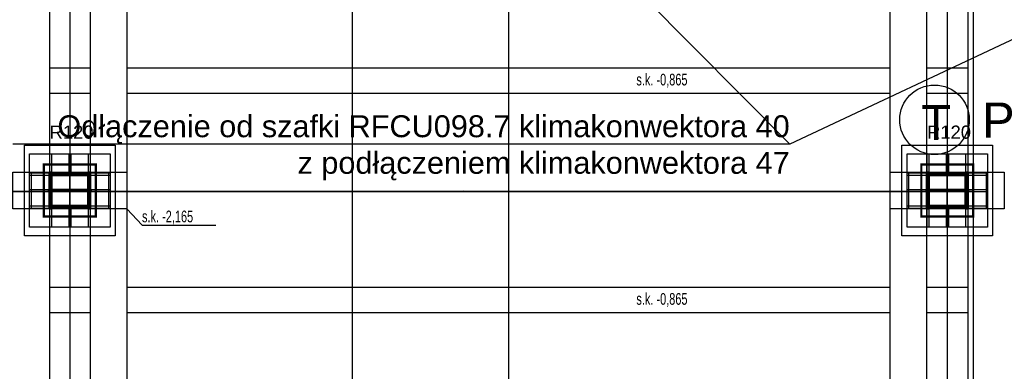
# Model space of a CAD drawing. Header units: centimetres. Extents: x -149939 to 48626, y -46000 to 152985.
# Tile 148 of 256: x -35226 to -21760, y 50527 to 55336. Entities that reach past the tile are written whole.
import ezdxf
from ezdxf import colors
from ezdxf.entities.mleader import LeaderData, LeaderLine
from ezdxf.math import Vec2, Vec3

# ---------------------------------------------------------------- set-up
doc = ezdxf.new("R2010")
doc.units = ezdxf.units.CM
doc.header["$LTSCALE"] = 50
doc.header["$PDMODE"] = 35
doc.header["$PDSIZE"] = 0.1
for name, pattern in [('Kondygnacja  -0_5$0$HIDDEN', [9.525, 6.35, -3.175]), ('Kondygnacja  -0_5$0$HIDDEN2', [4.7625, 3.175, -1.5875]), ('Osie rzutów$0$DASHDOT2', [12.7, 6.35, -3.175, 0, -3.175])]:
    doc.linetypes.add(name, pattern=pattern)
doc.layers.get('0').update_dxf_attribs({"color": 8})
doc.layers.get('DEFPOINTS').update_dxf_attribs({"color": 8})
for name, color, linetype in [('IS_zmiany 2024', 1, 'Continuous'), ('Kondygnacja  -0_5$0$ARCH_GK', 8, 'Continuous'), ('Kondygnacja  -0_5$0$ARCH_INFO_ODPORNOŚĆ OGNIOWA', 8, 'Continuous'), ('Kondygnacja  -0_5$0$ARCH_KONSTR_POWYŻEJ RZUTU', 8, 'Kondygnacja  -0_5$0$HIDDEN'), ('Kondygnacja  -0_5$0$ARCH_KONSTR_POWYŻEJ RZUTU_IST', 8, 'Kondygnacja  -0_5$0$HIDDEN2'), ('Kondygnacja  -0_5$0$ARCH_KONSTRUKCJA_NIEWIDOCZNA', 8, 'Continuous'), ('Kondygnacja  -0_5$0$ARCH_OKŁADZINA', 8, 'Continuous'), ('Kondygnacja  -0_5$0$ARCH_SŁUPY', 8, 'Continuous'), ('Osie rzutów$0$ARCH_INFO_OSIE_IST', 8, 'Osie rzutów$0$DASHDOT2'), ('Osie rzutów$0$ARCH_INFO_OSIE_OPISY_IST', 8, 'Continuous')]:
    doc.layers.add(name, color=color, linetype=linetype)
doc.layers.add('Kondygnacja  -0_5$0$ARCH_INFO_WYMIARY', color=8, linetype='Continuous', lineweight=9)
doc.layers.add('RFCU', color=6, linetype='Continuous', lineweight=30)
doc.styles.add('Arial', font='ARIAL.TTF')
doc.styles.add('Kondygnacja  -0_5$0$Arial', font='ARIAL.TTF')
doc.styles.add('Kondygnacja  -0_5$0$BIKTS', font='bikromsw.shx', dxfattribs={"width": 0.8})
doc.styles.add('Kondygnacja  -0_5$0$Romans', font='Romans.shx', dxfattribs={"width": 0.7})
doc.dimstyles.new('Kondygnacja  -0_5$0$Wymiary 1-100', dxfattribs={"dimtxt": 12, "dimasz": 10, "dimexe": 5, "dimexo": 0, "dimgap": 4, "dimtad": 1, "dimrnd": 0.5, "dimzin": 12, "dimdsep": 46, "dimtxsty": 'Kondygnacja  -0_5$0$Romans', "dimblk": 'Kondygnacja  -0_5$0$_Oblique', "dimcen": 10, "dimdle": 10, "dimclrt": 55, "dimazin": 0, "dimtfac": 1, "dimtmove": 1, "dimatfit": 3, "dimfxl": 8, "dimfxlon": 1, "dimtolj": 1, "dimtzin": 0, "dimarcsym": 0})
pattern_1 = [(45, (-1133.3117, -3177.9858), (-0.6735192, 0.6735192), [])]

# ---------------------------------------------------------------- blocks, each defined once
blk = doc.blocks.new('Osie rzutów')
at = {"layer": 'Osie rzutów$0$ARCH_INFO_OSIE_IST', "ltscale": 10}
for p, q in [((8660, 12510), (8660, 4623.26)), ((9260, 12510), (9260, 4623.26)), ((9860, 12510), (9860, 4623.26)), ((8660, 9770), (8660, 9830)), ((9860, 9770), (9860, 9830)), ((4436.04, 9800), (15156.54, 9800)), ((8690, 9800), (8630, 9800)), ((9890, 9800), (9830, 9800))]:
    blk.add_line(p, q, dxfattribs=at)
blk = doc.blocks.new('Kondygnacja  -0_5$0$_Oblique')
at = {"color": 0, "linetype": 'ByBlock', "lineweight": -2}
blk.add_line((-0.5, -0.5), (0.5, 0.5), dxfattribs=at)
blk = doc.blocks.new('*D147')
at = {"layer": 'DEFPOINTS', "color": 0}
for p in [(5845, 52950), (6166, 52950), (-62690, 50660)]:
    blk.add_point(p, dxfattribs=at)
at = {"layer": 'Kondygnacja  -0_5$0$ARCH_INFO_WYMIARY', "color": 0, "lineweight": -2}
for p, q in [((6158, 52950), (6171, 52950)), ((6166, 50650), (6166, 52960)), ((6158, 50660), (6171, 50660))]:
    blk.add_line(p, q, dxfattribs=at)
at = {"layer": 'Kondygnacja  -0_5$0$ARCH_INFO_WYMIARY', "color": 0, "linetype": 'ByBlock', "lineweight": -2, "xscale": 10, "yscale": 10, "zscale": 10}
for p, rotation in [((6166, 52950), 90), ((6166, 50660), 270)]:
    blk.add_blockref('Kondygnacja  -0_5$0$_Oblique', p, dxfattribs=dict(at, rotation=rotation))
at = {"layer": 'Kondygnacja  -0_5$0$ARCH_INFO_WYMIARY', "color": 55, "insert": (6156, 51805), "char_height": 12, "attachment_point": 5, "rotation": 90, "style": 'Kondygnacja  -0_5$0$Romans'}
blk.add_mtext('\\A1;2290', dxfattribs=at)
blk = doc.blocks.new('*D152')
at = {"layer": 'DEFPOINTS', "color": 0}
for p in [(-29490, 82605), (-29490, 13059), (-30690, 12765)]:
    blk.add_point(p, dxfattribs=at)
at = {"layer": 'Kondygnacja  -0_5$0$ARCH_INFO_WYMIARY', "color": 0, "lineweight": -2}
for p, q in [((-30690, 13051), (-30690, 13064)), ((-29490, 13067), (-29490, 13054)), ((-30700, 13059), (-29480, 13059))]:
    blk.add_line(p, q, dxfattribs=at)
at = {"layer": 'Kondygnacja  -0_5$0$ARCH_INFO_WYMIARY', "color": 0, "linetype": 'ByBlock', "lineweight": -2, "xscale": 10, "yscale": 10, "zscale": 10, "rotation": 180}
blk.add_blockref('Kondygnacja  -0_5$0$_Oblique', (-30690, 13059), dxfattribs=at)
at = {"layer": 'Kondygnacja  -0_5$0$ARCH_INFO_WYMIARY', "color": 0, "linetype": 'ByBlock', "lineweight": -2, "xscale": 10, "yscale": 10, "zscale": 10}
blk.add_blockref('Kondygnacja  -0_5$0$_Oblique', (-29490, 13059), dxfattribs=at)
at = {"layer": 'Kondygnacja  -0_5$0$ARCH_INFO_WYMIARY', "color": 55, "insert": (-30090, 13069), "char_height": 12, "attachment_point": 5, "style": 'Kondygnacja  -0_5$0$Romans'}
blk.add_mtext('\\A1;1200', dxfattribs=at)
blk = doc.blocks.new('Kondygnacja  -0_5$0$słup_kwadrat')
at = {"layer": 'Kondygnacja  -0_5$0$ARCH_SŁUPY', "lineweight": 40}
h = blk.add_hatch(dxfattribs=at)
h.set_pattern_fill('ANSI31', color=256, scale=0.3, style=0)
h.set_pattern_definition(pattern_1)
h.paths.add_polyline_path([(36, 34), (39, 34), (39, 84), (36, 84)])
h = blk.add_hatch(dxfattribs=at)
h.set_pattern_fill('ANSI31', color=256, scale=0.3, style=0)
h.set_pattern_definition(pattern_1)
h.paths.add_polyline_path([(89, 80), (89, 83), (39, 83), (39, 80)])
h = blk.add_hatch(dxfattribs=at)
h.set_pattern_fill('ANSI31', color=256, scale=0.3, style=0)
h.set_pattern_definition(pattern_1)
h.paths.add_polyline_path([(89, 34), (92, 34), (92, 84), (89, 84)])
h = blk.add_hatch(dxfattribs=at)
h.set_pattern_fill('ANSI31', color=256, scale=0.3, style=0)
h.set_pattern_definition(pattern_1)
h.paths.add_polyline_path([(89, 57.5), (89, 60.5), (39, 60.5), (39, 57.5)])
h = blk.add_hatch(dxfattribs=at)
h.set_pattern_fill('ANSI31', color=256, scale=0.3, style=0)
h.set_pattern_definition(pattern_1)
h.paths.add_polyline_path([(89, 35), (89, 38), (39, 38), (39, 35)])
at = {"layer": 'Kondygnacja  -0_5$0$ARCH_KONSTRUKCJA_NIEWIDOCZNA'}
blk.add_lwpolyline([(119, 109), (119, 9), (9, 9), (9, 109)], close=True, dxfattribs=at)
for points in [[(36, 109), (36, 84)], [(39, 109), (39, 84)], [(62.5, 109), (62.5, 83)], [(65.5, 109), (65.5, 83)], [(89, 109), (89, 84)], [(92, 109), (92, 84)], [(9, 83), (36, 83)], [(92, 83), (119, 83)], [(9, 80), (36, 80)], [(92, 80), (119, 80)], [(9, 60.5), (36, 60.5)], [(9, 57.5), (36, 57.5)], [(92, 60.5), (119, 60.5)], [(92, 57.5), (119, 57.5)], [(9, 38), (36, 38)], [(9, 35), (36, 35)], [(36, 34), (36, 9)], [(39, 34), (39, 9)], [(62.5, 35), (62.5, 9)], [(65.5, 35), (65.5, 9)], [(89, 34), (89, 9)], [(92, 38), (119, 38)], [(92, 35), (119, 35)], [(92, 34), (92, 9)]]:
    blk.add_lwpolyline(points, dxfattribs=at)
at = {"layer": 'Kondygnacja  -0_5$0$ARCH_OKŁADZINA'}
blk.add_lwpolyline([(2, 121), (126, 121), (126, -3), (2, -3)], close=True, dxfattribs=at)
at = {"layer": 'Kondygnacja  -0_5$0$ARCH_SŁUPY', "lineweight": 40}
for p, q in [((39, 60.5), (89, 60.5)), ((89, 57.5), (39, 57.5))]:
    blk.add_line(p, q, dxfattribs=at)
at = {"layer": 'Kondygnacja  -0_5$0$ARCH_SŁUPY', "lineweight": 50, "const_width": 3}
blk.add_lwpolyline([(28.5, 94.5), (99.5, 94.5), (99.5, 23.5), (28.5, 23.5)], close=True, dxfattribs=at)
at = {"layer": 'Kondygnacja  -0_5$0$ARCH_SŁUPY', "lineweight": 40}
for points in [[(36, 84), (39, 84), (39, 34), (36, 34)], [(89, 84), (92, 84), (92, 34), (89, 34)]]:
    blk.add_lwpolyline(points, close=True, dxfattribs=at)
for points in [[(89, 83), (39, 83)], [(39, 80), (89, 80)], [(89, 38), (39, 38)], [(39, 35), (89, 35)]]:
    blk.add_lwpolyline(points, dxfattribs=at)
blk = doc.blocks.new('Kondygnacja  -0_5$0$konstrukcja istniejąca -0.5')
at = {"layer": 'Kondygnacja  -0_5$0$ARCH_KONSTR_POWYŻEJ RZUTU_IST', "ltscale": 10}
for p, q in [((8632, 10975), (8632, 9825)), ((8632, 9775), (8632, 8625))]:
    blk.add_line(p, q, dxfattribs=at)
for points in [[(8688, 10975), (8688, 9825)], [(8738, 10975), (8738, 9825)], [(9782, 9825), (9782, 10975)], [(9832, 9825), (9832, 10975)], [(9888, 10975), (9888, 9825)], [(8632, 9967.9), (8688, 9967.9)], [(8738, 9967.9), (9782, 9967.9)], [(9832, 9967.9), (9888, 9967.9)], [(8688, 9932.9), (8632, 9932.9)], [(9782, 9932.9), (8738, 9932.9)], [(9888, 9932.9), (9832, 9932.9)], [(8738, 9775), (8582, 9775), (8582, 9825), (8738, 9825), (8738, 9775)], [(9938, 9775), (9782, 9775), (9782, 9825), (9938, 9825), (9938, 9775)], [(8688, 9775), (8688, 8625)], [(8738, 9775), (8738, 8625)], [(9782, 8625), (9782, 9775)], [(9832, 8625), (9832, 9775)], [(9888, 9775), (9888, 8625)]]:
    blk.add_lwpolyline(points, dxfattribs=at)
at = {"layer": 'Kondygnacja  -0_5$0$ARCH_KONSTR_POWYŻEJ RZUTU_IST', "ltscale": 10, "elevation": 0}
for points in [[(8607, 9825), (8607, 9775)], [(8713, 9825), (8713, 9775)], [(9807, 9825), (9807, 9775)], [(9913, 9825), (9913, 9775)], [(8632, 9667.9), (8688, 9667.9)], [(8738, 9667.9), (9782, 9667.9)], [(9832, 9667.9), (9888, 9667.9)], [(8688, 9632.9), (8632, 9632.9)], [(9782, 9632.9), (8738, 9632.9)], [(9888, 9632.9), (9832, 9632.9)]]:
    blk.add_lwpolyline(points, dxfattribs=at)
at = {"layer": 'Kondygnacja  -0_5$0$ARCH_KONSTR_POWYŻEJ RZUTU_IST'}
blk.add_lwpolyline([(8738, 9775), (8758.7, 9752.5), (8859.8, 9752.5)], dxfattribs=at)
at = {"layer": 'Kondygnacja  -0_5$0$ARCH_KONSTR_POWYŻEJ RZUTU_IST', "style": 'Kondygnacja  -0_5$0$BIKTS', "width": 0.7}
for s, p in [('s.k. -0,865', (9434.8, 9943.7)), ('s.k. -2,165', (8758.7, 9756.5)), ('s.k. -0,865', (9434.8, 9643.7))]:
    blk.add_text(s, height=16, dxfattribs=at).set_placement(p)
blk = doc.blocks.new('*D179')
at = {"layer": 'DEFPOINTS', "color": 0}
for p in [(-24020, 81900), (-25166, 12688), (-24020, 12493)]:
    blk.add_point(p, dxfattribs=at)
at = {"layer": 'Kondygnacja  -0_5$0$ARCH_INFO_WYMIARY', "color": 0, "lineweight": -2}
for p, q in [((-25176, 12493), (-24010, 12493)), ((-25166, 12501), (-25166, 12488)), ((-24020, 12501), (-24020, 12488))]:
    blk.add_line(p, q, dxfattribs=at)
at = {"layer": 'Kondygnacja  -0_5$0$ARCH_INFO_WYMIARY', "color": 0, "linetype": 'ByBlock', "lineweight": -2, "xscale": 10, "yscale": 10, "zscale": 10, "rotation": 180}
blk.add_blockref('Kondygnacja  -0_5$0$_Oblique', (-25166, 12493), dxfattribs=at)
at = {"layer": 'Kondygnacja  -0_5$0$ARCH_INFO_WYMIARY', "color": 0, "linetype": 'ByBlock', "lineweight": -2, "xscale": 10, "yscale": 10, "zscale": 10}
blk.add_blockref('Kondygnacja  -0_5$0$_Oblique', (-24020, 12493), dxfattribs=at)
at = {"layer": 'Kondygnacja  -0_5$0$ARCH_INFO_WYMIARY', "color": 55, "insert": (-24593, 12503), "char_height": 12, "attachment_point": 5, "style": 'Kondygnacja  -0_5$0$Romans'}
blk.add_mtext('\\A1;1145.5', dxfattribs=at)
blk = doc.blocks.new('*D196')
at = {"layer": 'DEFPOINTS', "color": 0}
for p in [(-30050, 80238), (-30300, 80097), (-30300, 12524)]:
    blk.add_point(p, dxfattribs=at)
at = {"layer": 'Kondygnacja  -0_5$0$ARCH_INFO_WYMIARY', "color": 0, "lineweight": -2}
for p, q in [((-30040, 80097), (-30310, 80097)), ((-30300, 80089), (-30300, 80102)), ((-30050, 80105), (-30050, 80092))]:
    blk.add_line(p, q, dxfattribs=at)
at = {"layer": 'Kondygnacja  -0_5$0$ARCH_INFO_WYMIARY', "color": 0, "linetype": 'ByBlock', "lineweight": -2, "xscale": 10, "yscale": 10, "zscale": 10, "rotation": 180}
blk.add_blockref('Kondygnacja  -0_5$0$_Oblique', (-30300, 80097), dxfattribs=at)
at = {"layer": 'Kondygnacja  -0_5$0$ARCH_INFO_WYMIARY', "color": 0, "linetype": 'ByBlock', "lineweight": -2, "xscale": 10, "yscale": 10, "zscale": 10}
blk.add_blockref('Kondygnacja  -0_5$0$_Oblique', (-30050, 80097), dxfattribs=at)
at = {"layer": 'Kondygnacja  -0_5$0$ARCH_INFO_WYMIARY', "color": 55, "insert": (-30175, 80107), "char_height": 12, "attachment_point": 5, "style": 'Kondygnacja  -0_5$0$Romans'}
blk.add_mtext('\\A1;250', dxfattribs=at)
blk = doc.blocks.new('*D212')
at = {"layer": 'DEFPOINTS', "color": 0}
for p in [(-30586, 81900), (-30681, 12490), (9064, 12490)]:
    blk.add_point(p, dxfattribs=at)
at = {"layer": 'Kondygnacja  -0_5$0$ARCH_INFO_WYMIARY', "color": 0, "lineweight": -2}
for p, q in [((-30673, 81900), (-30686, 81900)), ((-30681, 81910), (-30681, 12480)), ((-30673, 12490), (-30686, 12490))]:
    blk.add_line(p, q, dxfattribs=at)
at = {"layer": 'Kondygnacja  -0_5$0$ARCH_INFO_WYMIARY', "color": 0, "linetype": 'ByBlock', "lineweight": -2, "xscale": 10, "yscale": 10, "zscale": 10}
for p, rotation in [((-30681, 81900), 90), ((-30681, 12490), 270)]:
    blk.add_blockref('Kondygnacja  -0_5$0$_Oblique', p, dxfattribs=dict(at, rotation=rotation))
at = {"layer": 'Kondygnacja  -0_5$0$ARCH_INFO_WYMIARY', "color": 55, "insert": (-30691, 47195), "char_height": 12, "attachment_point": 5, "rotation": 90, "style": 'Kondygnacja  -0_5$0$Romans'}
blk.add_mtext('\\A1;69410.5', dxfattribs=at)
blk = doc.blocks.new('*D217')
at = {"layer": 'DEFPOINTS', "color": 0}
for p in [(-29300, 78695), (-29180, 78396), (-29180, 12369)]:
    blk.add_point(p, dxfattribs=at)
at = {"layer": 'Kondygnacja  -0_5$0$ARCH_INFO_WYMIARY', "color": 0, "lineweight": -2}
for p, q in [((-29310, 78396), (-29170, 78396)), ((-29300, 78404), (-29300, 78391)), ((-29180, 78388), (-29180, 78401))]:
    blk.add_line(p, q, dxfattribs=at)
at = {"layer": 'Kondygnacja  -0_5$0$ARCH_INFO_WYMIARY', "color": 0, "linetype": 'ByBlock', "lineweight": -2, "xscale": 10, "yscale": 10, "zscale": 10, "rotation": 180}
blk.add_blockref('Kondygnacja  -0_5$0$_Oblique', (-29300, 78396), dxfattribs=at)
at = {"layer": 'Kondygnacja  -0_5$0$ARCH_INFO_WYMIARY', "color": 0, "linetype": 'ByBlock', "lineweight": -2, "xscale": 10, "yscale": 10, "zscale": 10}
blk.add_blockref('Kondygnacja  -0_5$0$_Oblique', (-29180, 78396), dxfattribs=at)
at = {"layer": 'Kondygnacja  -0_5$0$ARCH_INFO_WYMIARY', "color": 55, "insert": (-29240, 78406), "char_height": 12, "attachment_point": 5, "style": 'Kondygnacja  -0_5$0$Romans'}
blk.add_mtext('\\A1;120', dxfattribs=at)
blk = doc.blocks.new('*D218')
at = {"layer": 'DEFPOINTS', "color": 0}
for p in [(-29180, 78695), (-24020, 12370), (-24020, 12070)]:
    blk.add_point(p, dxfattribs=at)
at = {"layer": 'Kondygnacja  -0_5$0$ARCH_INFO_WYMIARY', "color": 0, "lineweight": -2}
for p, q in [((-29190, 12070), (-24010, 12070)), ((-29180, 12078), (-29180, 12065)), ((-24020, 12078), (-24020, 12065))]:
    blk.add_line(p, q, dxfattribs=at)
at = {"layer": 'Kondygnacja  -0_5$0$ARCH_INFO_WYMIARY', "color": 0, "linetype": 'ByBlock', "lineweight": -2, "xscale": 10, "yscale": 10, "zscale": 10, "rotation": 180}
blk.add_blockref('Kondygnacja  -0_5$0$_Oblique', (-29180, 12070), dxfattribs=at)
at = {"layer": 'Kondygnacja  -0_5$0$ARCH_INFO_WYMIARY', "color": 0, "linetype": 'ByBlock', "lineweight": -2, "xscale": 10, "yscale": 10, "zscale": 10}
blk.add_blockref('Kondygnacja  -0_5$0$_Oblique', (-24020, 12070), dxfattribs=at)
at = {"layer": 'Kondygnacja  -0_5$0$ARCH_INFO_WYMIARY', "color": 55, "insert": (-26600, 12080), "char_height": 12, "attachment_point": 5, "style": 'Kondygnacja  -0_5$0$Romans'}
blk.add_mtext('\\A1;5160', dxfattribs=at)

msp = doc.modelspace()

# ---------------------------------------------------------------- linework, layer by layer
at = {"layer": 'IS_zmiany 2024', "color": 30, "lineweight": 30}
for points in [[(-47160, 65000), (-22185, 65000), (-22185, 52985), (-47160, 52985)], [(-47160, 52985), (-22185, 52985), (-22185, 40645), (-47160, 40645)]]:
    msp.add_lwpolyline(points, close=True, dxfattribs=at)
at = {"layer": 'Kondygnacja  -0_5$0$ARCH_GK', "linetype": 'Continuous'}
for p, q in [((-34895, 52950), (-34895, 53050)), ((-34185, 53050), (-34185, 52950)), ((-22895, 52950), (-22895, 53050))]:
    msp.add_line(p, q, dxfattribs=at)
at = {"layer": 'RFCU'}
msp.add_circle((-22714.71, 53967.543), 475.33, dxfattribs=at)

# ---------------------------------------------------------------- block references
at = {"layer": 'Kondygnacja  -0_5$0$ARCH_KONSTR_POWYŻEJ RZUTU', "xscale": 10, "yscale": 10, "zscale": 10}
msp.add_blockref('Kondygnacja  -0_5$0$konstrukcja istniejąca -0.5', (-121140, -45000), dxfattribs=at)
at = {"layer": 'Kondygnacja  -0_5$0$ARCH_SŁUPY', "xscale": 10, "yscale": 10, "zscale": 10}
for p in [(-35180, 52410), (-23180, 52410)]:
    msp.add_blockref('Kondygnacja  -0_5$0$słup_kwadrat', p, dxfattribs=at)
at = {"layer": 'Osie rzutów$0$ARCH_INFO_OSIE_OPISY_IST', "color": 30, "xscale": 10, "yscale": 10, "zscale": 10}
msp.add_blockref('Osie rzutów', (-121140, -45000), dxfattribs=at)

# ---------------------------------------------------------------- texts
at = {"layer": 'Kondygnacja  -0_5$0$ARCH_INFO_ODPORNOŚĆ OGNIOWA', "char_height": 180, "width": 533.32525, "attachment_point": 5, "style": 'Kondygnacja  -0_5$0$Arial'}
for insert in [(-34516.217, 53946.874), (-22516.217, 53946.874)]:
    msp.add_mtext('\\PR120', dxfattribs=dict(at, insert=insert))
at = {"layer": 'RFCU', "char_height": 480, "width": 10742.22846, "attachment_point": 1, "style": 'Arial'}
for s, insert in [('T', (-22896.216, 54170.097)), ('PCT098.7', (-22065.833, 54203.237))]:
    msp.add_mtext(s, dxfattribs=dict(at, insert=insert))

# ---------------------------------------------------------------- dimensions: what is measured, and where the dimension line sits
at = {"layer": 'Kondygnacja  -0_5$0$ARCH_INFO_WYMIARY'}
for base, p1, p2, picture, middle in [((-29490, 13059.178), (-30690, 12765), (-29490, 82605), '*D152', (-30090, 13069.178)), ((-24020, 12492.917), (-25165.562, 12687.772), (-24020, 81900), '*D179', (-24592.781, 12502.917)), ((-30300, 80097.163), (-30050, 80238.222), (-30300, 12523.822), '*D196', (-30175, 80107.163)), ((-29180, 78395.805), (-29300, 78695), (-29180, 12369.5), '*D217', (-29240, 78405.805)), ((-24020, 12070.305), (-29180, 78695), (-24020, 12369.5), '*D218', (-26600, 12080.305))]:
    dim = msp.add_linear_dim(base=base, p1=p1, p2=p2, dimstyle='Kondygnacja  -0_5$0$Wymiary 1-100', dxfattribs=at)
    dim.commit()
    dim.dimension.update_dxf_attribs({"geometry": picture, "text_midpoint": middle})
for base, p1, p2, picture, middle in [((-30681.114, 12489.5), (-30586.301, 81900), (9064, 12489.5), '*D212', (-30691.114, 47194.75)), ((6165.858, 52950), (-62690, 50660), (5845, 52950), '*D147', (6155.858, 51805))]:
    dim = msp.add_linear_dim(base=base, p1=p1, p2=p2, angle=90, dimstyle='Kondygnacja  -0_5$0$Wymiary 1-100', dxfattribs=at)
    dim.commit()
    dim.dimension.update_dxf_attribs({"geometry": picture, "text_midpoint": middle})

# ---------------------------------------------------------------- leaders
at = {"layer": 'RFCU', "color": 94, "lineweight": 0}
ml = msp.add_multileader_mtext('Standard', dxfattribs=at)
ml.set_content('{\\fArial CE|b0|i0|c238|p34;\\C94;Odłączenie od szafki RFCU098.7 klimakonwektora 40\\Pz podłączeniem klimakonwektora 47}')
ml.set_leader_properties()
ml.build(insert=Vec2(0, 0))
ml.multileader.update_dxf_attribs({"text_right_attachment_type": 6, "dogleg_length": 0.36, "arrow_head_size": 320})
ctx = ml.context
ctx.base_point, ctx.char_height, ctx.arrow_head_size, ctx.plane_origin = Vec3(-34672.945, 53832.229, 742.119), 300, 320, Vec3(-30907.938, 51209.332, 742.119)
ctx.right_attachment, ctx.text_align_type = 6, 2
notes = []
notes.append((ctx, [(1, (1, 1, 0), (-24692.46, 53635.572, 742.119), (-1, 0), 0.36, [(0, [(-16510, 57480, 742.119)], 0, []), (1, [(-28530, 57500, 742.119)], 0, [])])]))
ctx.mtext.insert, ctx.mtext.alignment, ctx.mtext.flow_direction = Vec3(-24694.82, 54028.887, 742.119), 3, 5
for ctx, leaders in notes:
    for number, flags, end, landing, length, lines in leaders:
        leader = LeaderData()
        leader.index, (leader.has_last_leader_line, leader.has_dogleg_vector, leader.attachment_direction) = number, flags
        leader.last_leader_point, leader.dogleg_vector, leader.dogleg_length = Vec3(end), Vec3(landing), length
        for number, points, colour, breaks in lines:
            line = LeaderLine()
            line.index, line.vertices, line.color, line.breaks = number, Vec3.list(points), colors.encode_raw_color(colour), breaks
            leader.lines.append(line)
        ctx.leaders.append(leader)

doc.saveas('drawing.dxf')
